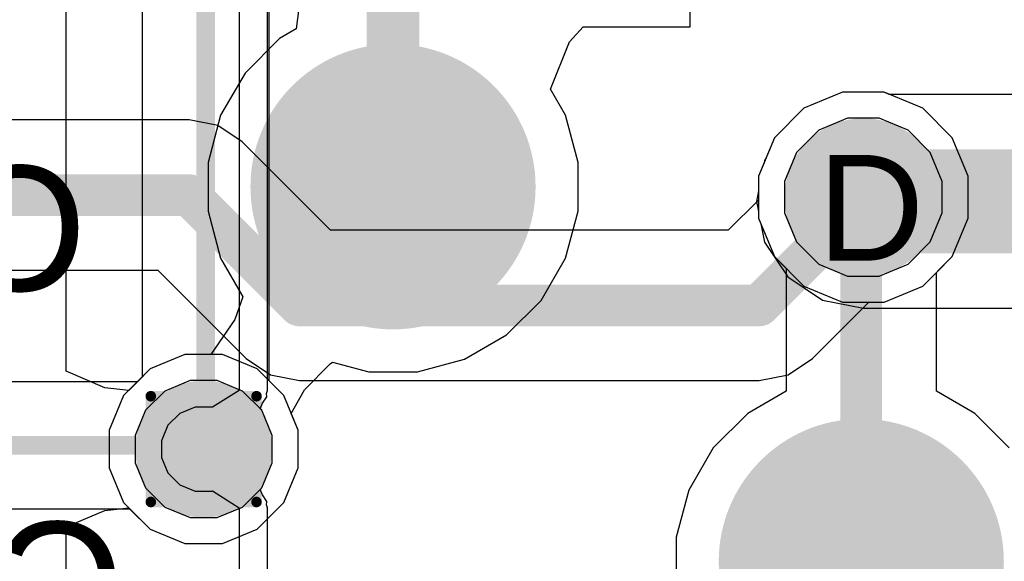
# Model space of a CAD drawing. Header units: inches. Extents: x -6 to 11.2, y -2.2 to 8.3.
# Tile 225 of 256: x 3.454 to 3.64, y 0.472 to 0.575. Entities that reach past the tile are written whole.
import ezdxf

# ---------------------------------------------------------------- set-up
doc = ezdxf.new("R2010")
doc.units = ezdxf.units.IN
doc.header["$MEASUREMENT"] = 0
for name, color, linetype in [('Board Layer Stack Bottom Overlay', 54, 'Continuous'), ('Drill Drawing', 1, 'Continuous'), ('Layer  6- Inner', 156, 'Continuous'), ('Layer 1- Top', 1, 'Continuous'), ('Layer 2- GND', 16, 'Continuous'), ('Layer 3- Inner', 16, 'Continuous'), ('Layer 4- Inner', 76, 'Continuous'), ('Layer 5- Inner', 90, 'Continuous'), ('Layer 7- PWR', 76, 'Continuous'), ('Layer 8- Bottom', 5, 'Continuous'), ('Top Solder', 216, 'Continuous'), ('Via Holes', 16, 'Continuous')]:
    doc.layers.add(name, color=color, linetype=linetype)
doc.styles.add('Arial', font='txt', dxfattribs={"height": 0.2})

# ---------------------------------------------------------------- blocks, each defined once
blk = doc.blocks.new('TEST_PAD_1_27_____SS_183')
at = {"layer": 'Layer 1- Top'}
h = blk.add_hatch(color=7, dxfattribs=at)
edge = h.paths.add_edge_path()
edge.add_arc((0, 0), 0.025, 0, 360)
at = {"layer": 'Top Solder'}
h = blk.add_hatch(color=216, dxfattribs=at)
edge = h.paths.add_edge_path()
edge.add_arc((0, 0), 0.02697, 0, 360)
blk = doc.blocks.new('TEST_PAD_1_27_____SS_441')
at = {"layer": 'Layer 1- Top'}
h = blk.add_hatch(color=7, dxfattribs=at)
edge = h.paths.add_edge_path()
edge.add_arc((0, 0), 0.025, 0, 360)
at = {"layer": 'Top Solder'}
h = blk.add_hatch(color=216, dxfattribs=at)
edge = h.paths.add_edge_path()
edge.add_arc((0, 0), 0.02697, 0, 360)

msp = doc.modelspace()

# ---------------------------------------------------------------- hatches: boundary and pattern name
at = {"layer": 'Layer  6- Inner'}
h = msp.add_hatch(color=7, dxfattribs=at)
edge = h.paths.add_edge_path()
edge.add_arc((3.48898, 0.4937), 0.00787, 0, 360)
at = {"layer": 'Layer 1- Top'}
h = msp.add_hatch(color=7, dxfattribs=at)
edge = h.paths.add_edge_path()
edge.add_arc((3.61378, 0.54134), 0.00984, 0, 360)
h = msp.add_hatch(color=7, dxfattribs=at)
edge = h.paths.add_edge_path()
edge.add_arc((3.48898, 0.4937), 0.00787, 0, 360)
at = {"layer": 'Layer 2- GND'}
h = msp.add_hatch(color=7, dxfattribs=at)
edge = h.paths.add_edge_path()
edge.add_arc((3.61378, 0.54134), 0.01492, 0, 360)
h = msp.add_hatch(color=7, dxfattribs=at)
edge = h.paths.add_edge_path()
edge.add_arc((3.48898, 0.4937), 0.01295, 0, 360)
at = {"layer": 'Layer 3- Inner'}
h = msp.add_hatch(color=7, dxfattribs=at)
edge = h.paths.add_edge_path()
edge.add_arc((3.61378, 0.54134), 0.00984, 0, 360)
at = {"layer": 'Layer 4- Inner'}
h = msp.add_hatch(color=7, dxfattribs=at)
edge = h.paths.add_edge_path()
edge.add_arc((3.61378, 0.54134), 0.00984, 0, 360)
at = {"layer": 'Layer 5- Inner'}
h = msp.add_hatch(color=7, dxfattribs=at)
edge = h.paths.add_edge_path()
edge.add_arc((3.48898, 0.4937), 0.00787, 0, 360)
at = {"layer": 'Layer 7- PWR'}
h = msp.add_hatch(color=7, dxfattribs=at)
edge = h.paths.add_edge_path()
edge.add_arc((3.61378, 0.54134), 0.01492, 0, 360)
h = msp.add_hatch(color=7, dxfattribs=at)
edge = h.paths.add_edge_path()
edge.add_arc((3.48898, 0.4937), 0.01295, 0, 360)
at = {"layer": 'Layer 8- Bottom'}
h = msp.add_hatch(color=7, dxfattribs=at)
edge = h.paths.add_edge_path()
edge.add_arc((3.61378, 0.54134), 0.00984, 0, 360)
h = msp.add_hatch(color=7, dxfattribs=at)
edge = h.paths.add_edge_path()
edge.add_arc((3.48898, 0.4937), 0.00787, 0, 360)
at = {"layer": 'Via Holes'}
h = msp.add_hatch(color=7, dxfattribs=at)
edge = h.paths.add_edge_path()
edge.add_arc((3.61378, 0.54134), 0.00492, 0, 360)
h = msp.add_hatch(color=7, dxfattribs=at)
edge = h.paths.add_edge_path()
edge.add_arc((3.48898, 0.4937), 0.00295, 0, 360)

# ---------------------------------------------------------------- linework, layer by layer
at = {"layer": 'Drill Drawing'}
for points in [[(3.47898, 0.5037, 0.002, 0.002, 0), (3.49898, 0.5037, 0.002, 0.002, 0)], [(3.47898, 0.4837, 0.002, 0.002, 0), (3.47898, 0.5037, 0.002, 0.002, 0)], [(3.49898, 0.4837, 0.002, 0.002, 0), (3.49898, 0.5037, 0.002, 0.002, 0)], [(3.47898, 0.4837, 0.002, 0.002, 0), (3.49898, 0.4837, 0.002, 0.002, 0)]]:
    msp.add_lwpolyline(points, format="xyseb", dxfattribs=at)
for points in [[(3.47848, 0.5037, 0.001, 0.001, 1), (3.47948, 0.5037, 0.001, 0.001, 1)], [(3.47848, 0.5037, 0.001, 0.001, 1), (3.47948, 0.5037, 0.001, 0.001, 1)], [(3.49848, 0.5037, 0.001, 0.001, 1), (3.49948, 0.5037, 0.001, 0.001, 1)], [(3.49848, 0.5037, 0.001, 0.001, 1), (3.49948, 0.5037, 0.001, 0.001, 1)], [(3.47848, 0.4837, 0.001, 0.001, 1), (3.47948, 0.4837, 0.001, 0.001, 1)], [(3.47848, 0.4837, 0.001, 0.001, 1), (3.47948, 0.4837, 0.001, 0.001, 1)], [(3.49848, 0.4837, 0.001, 0.001, 1), (3.49948, 0.4837, 0.001, 0.001, 1)], [(3.49848, 0.4837, 0.001, 0.001, 1), (3.49948, 0.4837, 0.001, 0.001, 1)]]:
    msp.add_lwpolyline(points, format="xyseb", close=True, dxfattribs=at)
at = {"layer": 'Layer  6- Inner'}
for p, q in [((3.61081, 0.55626), (3.60533, 0.55399)), ((3.61675, 0.55626), (3.61081, 0.55626)), ((3.62223, 0.55399), (3.61675, 0.55626)), ((3.60533, 0.55399), (3.60113, 0.54979)), ((3.62643, 0.54979), (3.62223, 0.55399)), ((3.60113, 0.54979), (3.59886, 0.54431)), ((3.6287, 0.54431), (3.62643, 0.54979)), ((3.59886, 0.54431), (3.59886, 0.53837)), ((3.6287, 0.53837), (3.6287, 0.54431)), ((3.59886, 0.53837), (3.60113, 0.53289)), ((3.62643, 0.53289), (3.6287, 0.53837)), ((3.60113, 0.53289), (3.60533, 0.52869)), ((3.62223, 0.52869), (3.62643, 0.53289)), ((3.60533, 0.52869), (3.61081, 0.52642)), ((3.61675, 0.52642), (3.62223, 0.52869)), ((3.61081, 0.52642), (3.61675, 0.52642)), ((3.48542, 0.51157), (3.47885, 0.50885)), ((3.49253, 0.51157), (3.48542, 0.51157)), ((3.4991, 0.50885), (3.49253, 0.51157)), ((3.47885, 0.50885), (3.47643, 0.50643)), ((3.50413, 0.50383), (3.4991, 0.50885)), ((3.47643, 0.50643), (3.3391, 0.50643)), ((3.50685, 0.49726), (3.50413, 0.50383)), ((3.50685, 0.49015), (3.50685, 0.49726)), ((3.50413, 0.48358), (3.50685, 0.49015)), ((3.4991, 0.47855), (3.50413, 0.48358)), ((3.33078, 0.48243), (3.47497, 0.48243)), ((3.47497, 0.48243), (3.47885, 0.47855)), ((3.47885, 0.47855), (3.48542, 0.47583)), ((3.49253, 0.47583), (3.4991, 0.47855)), ((3.48542, 0.47583), (3.49253, 0.47583))]:
    msp.add_line(p, q, dxfattribs=at)
for points in [[(3.30839, 0.49443, 0.00354, 0.00354, 0), (3.48824, 0.49443, 0.00354, 0.00354, 0)], [(3.48824, 0.49443, 0.00354, 0.00354, 0), (3.48898, 0.4937, 0.00354, 0.00354, 0)]]:
    msp.add_lwpolyline(points, format="xyseb", dxfattribs=at)
for points in [[(3.48736, 0.49443, 0.00177, 0.00177, 1), (3.48913, 0.49443, 0.00177, 0.00177, 1)], [(3.48736, 0.49443, 0.00177, 0.00177, 1), (3.48913, 0.49443, 0.00177, 0.00177, 1)], [(3.48809, 0.4937, 0.00177, 0.00177, 1), (3.48986, 0.4937, 0.00177, 0.00177, 1)]]:
    msp.add_lwpolyline(points, format="xyseb", close=True, dxfattribs=at)
at = {"layer": 'Layer 1- Top'}
for p, q in [((3.58102, 0.57356), (3.58102, 0.6219)), ((3.46298, 0.50841), (3.46298, 0.60297)), ((3.50798, 0.58522), (3.50647, 0.57314)), ((3.50647, 0.57314), (3.50331, 0.57131)), ((3.55817, 0.57071), (3.56075, 0.57356)), ((3.56075, 0.57356), (3.58102, 0.57356)), ((3.50331, 0.57131), (3.4968, 0.5648)), ((3.55457, 0.56175), (3.55817, 0.57071)), ((3.4968, 0.5648), (3.49219, 0.55682)), ((3.55742, 0.55682), (3.55457, 0.56175)), ((3.60983, 0.56118), (3.60254, 0.55816)), ((3.61773, 0.56118), (3.60983, 0.56118)), ((3.62502, 0.55816), (3.61773, 0.56118)), ((3.60254, 0.55816), (3.59696, 0.55258)), ((3.6306, 0.55258), (3.62502, 0.55816)), ((3.49219, 0.55682), (3.4898, 0.54791)), ((3.5598, 0.54791), (3.55742, 0.55682)), ((3.59696, 0.55258), (3.59394, 0.54529)), ((3.63362, 0.54529), (3.6306, 0.55258)), ((3.4898, 0.54791), (3.4898, 0.5387)), ((3.5598, 0.5387), (3.5598, 0.54791)), ((3.59394, 0.54529), (3.59394, 0.53739)), ((3.63362, 0.53739), (3.63362, 0.54529)), ((3.4898, 0.5387), (3.49219, 0.5298)), ((3.55742, 0.5298), (3.5598, 0.5387)), ((3.59394, 0.53739), (3.59696, 0.5301)), ((3.6306, 0.5301), (3.63362, 0.53739)), ((3.49219, 0.5298), (3.49641, 0.52249)), ((3.55281, 0.52182), (3.55742, 0.5298)), ((3.59696, 0.5301), (3.59918, 0.52788)), ((3.6276, 0.52709), (3.6306, 0.5301)), ((3.59918, 0.52788), (3.59918, 0.50465)), ((3.6276, 0.50465), (3.6276, 0.52709)), ((3.49641, 0.52249), (3.49489, 0.51821)), ((3.54629, 0.5153), (3.55281, 0.52182)), ((3.49489, 0.51821), (3.49033, 0.51157)), ((3.53831, 0.51069), (3.54629, 0.5153)), ((3.48542, 0.51157), (3.47885, 0.50885)), ((3.49033, 0.51157), (3.48542, 0.51157)), ((3.52941, 0.50831), (3.53831, 0.51069)), ((3.47885, 0.50885), (3.47479, 0.50479)), ((3.50805, 0.50492), (3.51288, 0.50984)), ((3.51288, 0.50984), (3.51332, 0.51015)), ((3.51332, 0.51015), (3.5202, 0.50831)), ((3.47031, 0.50531), (3.46298, 0.50841)), ((3.5202, 0.50831), (3.52941, 0.50831)), ((3.47479, 0.50479), (3.47031, 0.50531)), ((3.50553, 0.50045), (3.50805, 0.50492)), ((3.59918, 0.50465), (3.5919, 0.50045)), ((3.63488, 0.50045), (3.6276, 0.50465)), ((3.50685, 0.49726), (3.50553, 0.50045)), ((3.5919, 0.50045), (3.58538, 0.49393)), ((3.64139, 0.49393), (3.63488, 0.50045)), ((3.50685, 0.49015), (3.50685, 0.49726)), ((3.58538, 0.49393), (3.58077, 0.48595)), ((3.50413, 0.48358), (3.50685, 0.49015)), ((3.58077, 0.48595), (3.57839, 0.47705)), ((3.47031, 0.48209), (3.47479, 0.48261)), ((3.47479, 0.48261), (3.47885, 0.47855)), ((3.4991, 0.47855), (3.50413, 0.48358)), ((3.46298, 0.47899), (3.47031, 0.48209)), ((3.46298, 0.36646), (3.46298, 0.47899)), ((3.47885, 0.47855), (3.48542, 0.47583)), ((3.49253, 0.47583), (3.4991, 0.47855)), ((3.57839, 0.47705), (3.57839, 0.46783)), ((3.48542, 0.47583), (3.49253, 0.47583))]:
    msp.add_line(p, q, dxfattribs=at)
for points in [[(3.5248, 0.54331, 0.01, 0.01, 0), (3.5248, 0.59449, 0.01, 0.01, 0)], [(3.61339, 0.54134, 0.00787, 0.00787, 0), (3.61496, 0.54291, 0.00787, 0.00787, 0)], [(3.61339, 0.48071, 0.00787, 0.00787, 0), (3.61339, 0.54134, 0.00787, 0.00787, 0)]]:
    msp.add_lwpolyline(points, format="xyseb", dxfattribs=at)
for points in [[(3.5223, 0.54331, 0.005, 0.005, 1), (3.5273, 0.54331, 0.005, 0.005, 1)], [(3.61299, 0.54291, 0.00394, 0.00394, 1), (3.61693, 0.54291, 0.00394, 0.00394, 1)], [(3.61142, 0.54134, 0.00394, 0.00394, 1), (3.61535, 0.54134, 0.00394, 0.00394, 1)], [(3.61142, 0.54134, 0.00394, 0.00394, 1), (3.61535, 0.54134, 0.00394, 0.00394, 1)], [(3.61142, 0.48071, 0.00394, 0.00394, 1), (3.61535, 0.48071, 0.00394, 0.00394, 1)]]:
    msp.add_lwpolyline(points, format="xyseb", close=True, dxfattribs=at)
at = {"layer": 'Layer 3- Inner'}
for p, q in [((3.60983, 0.56118), (3.60254, 0.55816)), ((3.61773, 0.56118), (3.60983, 0.56118)), ((3.62502, 0.55816), (3.61773, 0.56118)), ((3.60254, 0.55816), (3.59696, 0.55258)), ((3.6306, 0.55258), (3.62502, 0.55816)), ((3.48621, 0.55595), (3.3339, 0.55595)), ((3.49165, 0.55487), (3.48621, 0.55595)), ((3.49626, 0.55179), (3.49165, 0.55487)), ((3.51297, 0.53508), (3.49626, 0.55179)), ((3.59696, 0.55258), (3.59394, 0.54529)), ((3.63362, 0.54529), (3.6306, 0.55258)), ((3.59394, 0.54529), (3.59394, 0.5408)), ((3.63362, 0.53739), (3.63362, 0.54529)), ((3.59394, 0.5408), (3.58821, 0.53508)), ((3.6306, 0.5301), (3.63362, 0.53739)), ((3.58821, 0.53508), (3.51297, 0.53508)), ((3.62502, 0.52452), (3.6306, 0.5301)), ((3.35889, 0.52753), (3.48033, 0.52753)), ((3.48033, 0.52753), (3.49704, 0.51082)), ((3.61773, 0.5215), (3.62502, 0.52452)), ((3.60414, 0.51082), (3.61482, 0.5215)), ((3.61482, 0.5215), (3.61773, 0.5215)), ((3.49704, 0.51082), (3.50165, 0.50774)), ((3.59953, 0.50774), (3.60414, 0.51082)), ((3.50165, 0.50774), (3.50709, 0.50666)), ((3.59409, 0.50666), (3.59953, 0.50774)), ((3.4864, 0.50665), (3.48164, 0.50468)), ((3.49155, 0.50665), (3.4864, 0.50665)), ((3.49631, 0.50468), (3.49155, 0.50665)), ((3.50709, 0.50666), (3.59409, 0.50666)), ((3.48164, 0.50468), (3.478, 0.50104)), ((3.49996, 0.50104), (3.49631, 0.50468)), ((3.478, 0.50104), (3.47602, 0.49628)), ((3.50193, 0.49628), (3.49996, 0.50104)), ((3.47602, 0.49628), (3.47602, 0.49112)), ((3.50193, 0.49112), (3.50193, 0.49628)), ((3.47602, 0.49112), (3.478, 0.48636)), ((3.49996, 0.48636), (3.50193, 0.49112)), ((3.478, 0.48636), (3.48164, 0.48272)), ((3.49631, 0.48272), (3.49996, 0.48636)), ((3.48164, 0.48272), (3.4864, 0.48075)), ((3.49155, 0.48075), (3.49631, 0.48272)), ((3.4864, 0.48075), (3.49155, 0.48075))]:
    msp.add_line(p, q, dxfattribs=at)
for points in [[(3.33818, 0.54174, 0.00787, 0.00787, 0), (3.48621, 0.54174, 0.00787, 0.00787, 0)], [(3.48621, 0.54174, 0.00787, 0.00787, 0), (3.50709, 0.52087, 0.00787, 0.00787, 0)], [(3.59409, 0.52087, 0.00787, 0.00787, 0), (3.61339, 0.54016, 0.00787, 0.00787, 0)], [(3.50709, 0.52087, 0.00787, 0.00787, 0), (3.59409, 0.52087, 0.00787, 0.00787, 0)]]:
    msp.add_lwpolyline(points, format="xyseb", dxfattribs=at)
for points in [[(3.48425, 0.54174, 0.00394, 0.00394, 1), (3.48818, 0.54174, 0.00394, 0.00394, 1)], [(3.48425, 0.54174, 0.00394, 0.00394, 1), (3.48818, 0.54174, 0.00394, 0.00394, 1)], [(3.61142, 0.54016, 0.00394, 0.00394, 1), (3.61535, 0.54016, 0.00394, 0.00394, 1)], [(3.50512, 0.52087, 0.00394, 0.00394, 1), (3.50906, 0.52087, 0.00394, 0.00394, 1)], [(3.50512, 0.52087, 0.00394, 0.00394, 1), (3.50906, 0.52087, 0.00394, 0.00394, 1)], [(3.59213, 0.52087, 0.00394, 0.00394, 1), (3.59606, 0.52087, 0.00394, 0.00394, 1)], [(3.59213, 0.52087, 0.00394, 0.00394, 1), (3.59606, 0.52087, 0.00394, 0.00394, 1)]]:
    msp.add_lwpolyline(points, format="xyseb", close=True, dxfattribs=at)
at = {"layer": 'Layer 4- Inner'}
for p, q in [((3.49567, 0.60131), (3.49567, 0.50479)), ((3.50108, 0.50479), (3.50108, 0.60131)), ((3.60983, 0.56118), (3.60254, 0.55816)), ((3.61773, 0.56118), (3.60983, 0.56118)), ((3.61869, 0.56078), (3.61773, 0.56118)), ((3.89018, 0.56078), (3.61869, 0.56078)), ((3.60254, 0.55816), (3.59696, 0.55258)), ((3.59696, 0.55258), (3.59534, 0.54867)), ((3.595, 0.54785), (3.59394, 0.54529)), ((3.59509, 0.54829), (3.595, 0.54785)), ((3.59534, 0.54867), (3.59509, 0.54829)), ((3.59394, 0.54529), (3.59394, 0.54251)), ((3.59394, 0.54251), (3.59355, 0.54055)), ((3.59355, 0.54055), (3.59394, 0.5386)), ((3.59394, 0.5386), (3.59394, 0.53739)), ((3.59394, 0.53739), (3.5944, 0.53628)), ((3.5944, 0.53628), (3.59509, 0.53281)), ((3.59509, 0.53281), (3.59947, 0.52625)), ((3.59947, 0.52625), (3.60604, 0.52186)), ((3.60604, 0.52186), (3.61378, 0.52032)), ((3.61378, 0.52032), (3.75199, 0.52032)), ((3.49567, 0.50479), (3.49067, 0.50161)), ((3.50008, 0.50237), (3.50095, 0.50361)), ((3.50085, 0.50422), (3.50108, 0.50479)), ((3.50095, 0.50361), (3.50085, 0.50422)), ((3.48739, 0.50165), (3.48447, 0.50044)), ((3.49056, 0.50165), (3.48739, 0.50165)), ((3.49067, 0.50161), (3.49056, 0.50165)), ((3.49965, 0.50134), (3.50008, 0.50237)), ((3.49996, 0.50104), (3.49965, 0.50134)), ((3.48447, 0.50044), (3.48223, 0.49821)), ((3.50193, 0.49628), (3.49996, 0.50104)), ((3.48223, 0.49821), (3.48102, 0.49528)), ((3.50193, 0.49112), (3.50193, 0.49628)), ((3.48102, 0.49528), (3.48102, 0.49212)), ((3.48102, 0.49212), (3.48223, 0.4892)), ((3.49996, 0.48636), (3.50193, 0.49112)), ((3.48223, 0.4892), (3.48447, 0.48696)), ((3.48447, 0.48696), (3.48739, 0.48575)), ((3.49965, 0.48606), (3.49996, 0.48636)), ((3.48739, 0.48575), (3.49056, 0.48575)), ((3.49056, 0.48575), (3.49067, 0.48579)), ((3.49067, 0.48579), (3.49567, 0.48261)), ((3.50008, 0.48503), (3.49965, 0.48606)), ((3.50095, 0.48379), (3.50008, 0.48503)), ((3.49567, 0.48261), (3.49567, 0.39512)), ((3.50085, 0.48318), (3.50095, 0.48379)), ((3.50108, 0.48261), (3.50085, 0.48318)), ((3.50108, 0.39512), (3.50108, 0.48261))]:
    msp.add_line(p, q, dxfattribs=at)
msp.add_lwpolyline([(3.61378, 0.54055, 0.01969, 0.01969, 0), (4.38465, 0.54055, 0.01969, 0.01969, 0)], format="xyseb", dxfattribs=at)
msp.add_lwpolyline([(3.60886, 0.54055, 0.00984, 0.00984, 1), (3.6187, 0.54055, 0.00984, 0.00984, 1)], format="xyseb", close=True, dxfattribs=at)
at = {"layer": 'Layer 5- Inner'}
for p, q in [((3.50137, 0.50658), (3.50137, 1.12008)), ((3.47737, 0.6111), (3.47737, 0.50737)), ((3.61081, 0.55626), (3.60533, 0.55399)), ((3.61675, 0.55626), (3.61081, 0.55626)), ((3.62223, 0.55399), (3.61675, 0.55626)), ((3.60533, 0.55399), (3.60113, 0.54979)), ((3.62643, 0.54979), (3.62223, 0.55399)), ((3.60113, 0.54979), (3.59886, 0.54431)), ((3.6287, 0.54431), (3.62643, 0.54979)), ((3.59886, 0.54431), (3.59886, 0.53837)), ((3.6287, 0.53837), (3.6287, 0.54431)), ((3.59886, 0.53837), (3.60113, 0.53289)), ((3.62643, 0.53289), (3.6287, 0.53837)), ((3.60113, 0.53289), (3.60533, 0.52869)), ((3.62223, 0.52869), (3.62643, 0.53289)), ((3.60533, 0.52869), (3.61081, 0.52642)), ((3.61675, 0.52642), (3.62223, 0.52869)), ((3.61081, 0.52642), (3.61675, 0.52642)), ((3.47737, 0.50737), (3.47382, 0.50383)), ((3.50413, 0.50383), (3.50137, 0.50658)), ((3.47382, 0.50383), (3.4711, 0.49726)), ((3.50685, 0.49726), (3.50413, 0.50383)), ((3.4711, 0.49726), (3.4711, 0.49015)), ((3.50685, 0.49015), (3.50685, 0.49726)), ((3.4711, 0.49015), (3.47382, 0.48358)), ((3.50413, 0.48358), (3.50685, 0.49015)), ((3.47382, 0.48358), (3.47885, 0.47855)), ((3.4991, 0.47855), (3.50413, 0.48358)), ((3.47885, 0.47855), (3.48542, 0.47583)), ((3.49253, 0.47583), (3.4991, 0.47855)), ((3.48542, 0.47583), (3.49253, 0.47583))]:
    msp.add_line(p, q, dxfattribs=at)
for points in [[(3.48937, 0.49495, 0.00354, 0.00354, 0), (3.48937, 1.12008, 0.00354, 0.00354, 0)], [(3.4876, 0.49318, 0.00354, 0.00354, 0), (3.48937, 0.49495, 0.00354, 0.00354, 0)]]:
    msp.add_lwpolyline(points, format="xyseb", dxfattribs=at)
for points in [[(3.48848, 0.49495, 0.00177, 0.00177, 1), (3.49026, 0.49495, 0.00177, 0.00177, 1)], [(3.48848, 0.49495, 0.00177, 0.00177, 1), (3.49026, 0.49495, 0.00177, 0.00177, 1)], [(3.48672, 0.49318, 0.00177, 0.00177, 1), (3.48849, 0.49318, 0.00177, 0.00177, 1)]]:
    msp.add_lwpolyline(points, format="xyseb", close=True, dxfattribs=at)
at = {"layer": 'Layer 8- Bottom'}
for p, q in [((3.60983, 0.56118), (3.60254, 0.55816)), ((3.61773, 0.56118), (3.60983, 0.56118)), ((3.62502, 0.55816), (3.61773, 0.56118)), ((3.60254, 0.55816), (3.59696, 0.55258)), ((3.6306, 0.55258), (3.62502, 0.55816)), ((3.59696, 0.55258), (3.59394, 0.54529)), ((3.63362, 0.54529), (3.6306, 0.55258)), ((3.59394, 0.54529), (3.59394, 0.53739)), ((3.63362, 0.53739), (3.63362, 0.54529)), ((3.59394, 0.53739), (3.59696, 0.5301)), ((3.6306, 0.5301), (3.63362, 0.53739)), ((3.59696, 0.5301), (3.60254, 0.52452)), ((3.62502, 0.52452), (3.6306, 0.5301)), ((3.60254, 0.52452), (3.60983, 0.5215)), ((3.61773, 0.5215), (3.62502, 0.52452)), ((3.60983, 0.5215), (3.61773, 0.5215)), ((3.48542, 0.51157), (3.47885, 0.50885)), ((3.49253, 0.51157), (3.48542, 0.51157)), ((3.4991, 0.50885), (3.49253, 0.51157)), ((3.47885, 0.50885), (3.47382, 0.50383)), ((3.50413, 0.50383), (3.4991, 0.50885)), ((3.47382, 0.50383), (3.4711, 0.49726)), ((3.50685, 0.49726), (3.50413, 0.50383)), ((3.4711, 0.49726), (3.4711, 0.49015)), ((3.50685, 0.49015), (3.50685, 0.49726)), ((3.4711, 0.49015), (3.47382, 0.48358)), ((3.50413, 0.48358), (3.50685, 0.49015)), ((3.47382, 0.48358), (3.47885, 0.47855)), ((3.4991, 0.47855), (3.50413, 0.48358)), ((3.47885, 0.47855), (3.48542, 0.47583)), ((3.49253, 0.47583), (3.4991, 0.47855)), ((3.48542, 0.47583), (3.49253, 0.47583))]:
    msp.add_line(p, q, dxfattribs=at)

# ---------------------------------------------------------------- block references
for name, p, rotation in [('TEST_PAD_1_27_____SS_183', (3.5248, 0.54331), 90), ('TEST_PAD_1_27_____SS_441', (3.61339, 0.47244), 270)]:
    msp.add_blockref(name, p, dxfattribs=dict(rotation=rotation))

# ---------------------------------------------------------------- texts
at = {"layer": 'Board Layer Stack Bottom Overlay', "style": 'Arial', "text_generation_flag": 2}
for s, p in [('C901', (3.46692, 0.52363)), ('C909', (3.474, 0.4563))]:
    msp.add_text(s, height=0.023622, dxfattribs=at).set_placement(p)
at = {"layer": 'Drill Drawing', "style": 'Arial'}
msp.add_text('D', height=0.02, dxfattribs=at).set_placement((3.60512, 0.52934))

doc.saveas('drawing.dxf')
